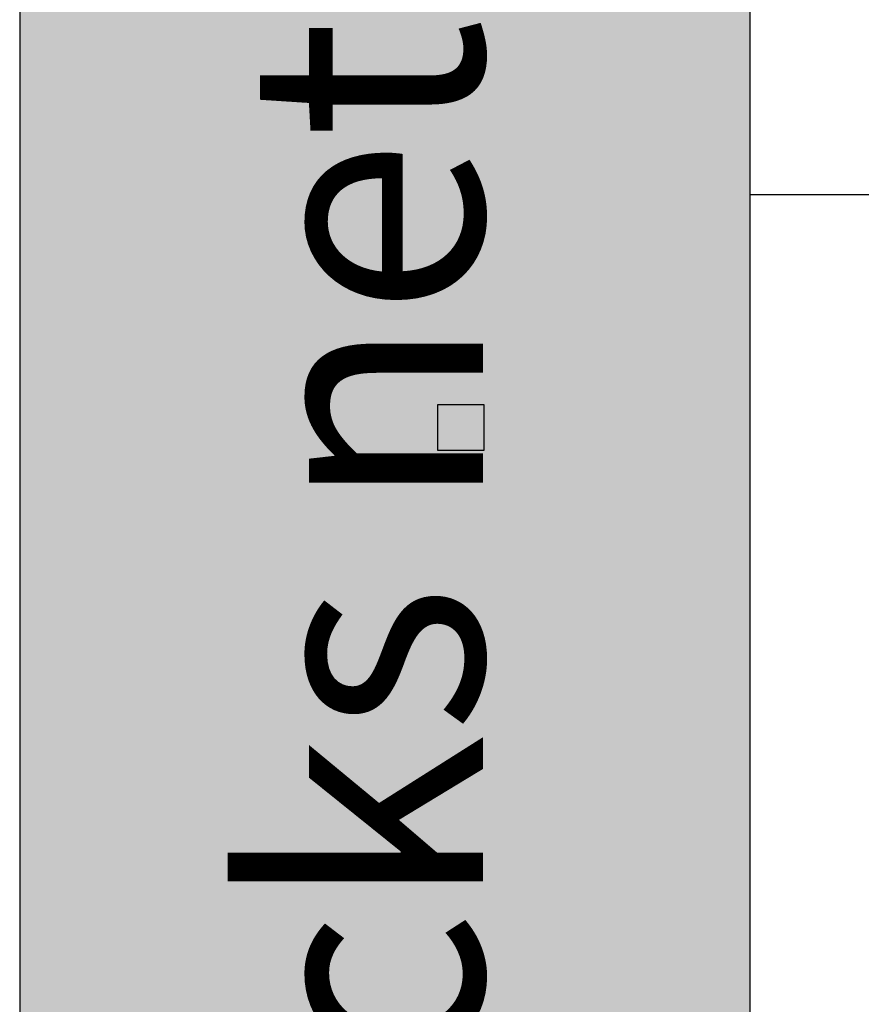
# Model space of a CAD drawing. Header units: millimetres. Extents: x -30782 to 40110, y 35885 to 73818.
# Tile 12 of 166: x -30782 to -26483, y 54660 to 59689. Entities that reach past the tile are written whole.
import ezdxf

# ---------------------------------------------------------------- set-up
doc = ezdxf.new("R2010")
doc.units = ezdxf.units.MM
doc.layers.add('www.cad-blocks.net', color=7, linetype='Continuous')
doc.styles.get("Standard").update_dxf_attribs({"font": 'arial.ttf'})

# ---------------------------------------------------------------- blocks, each defined once
blk = doc.blocks.new('format')
at = {"true_color": 0x444444}
blk.add_hatch(color=250, dxfattribs=at).paths.add_polyline_path([(-30781.7, 35884.5), (-27052.7, 35884.5), (-27052.7, 73818), (-30781.7, 73818)])
at = {"true_color": 0x546d8e}
blk.add_hatch(color=155, dxfattribs=at).paths.add_polyline_path([(-28646.8, 57723), (-28646.8, 57488.4), (-28411.9, 57488.4), (-28411.9, 57723)])
at = {"color": 250, "true_color": 0x444444}
for p, q in [((-30781.7, 73818), (-30781.7, 35884.5)), ((-27052.7, 73818), (-27052.7, 35884.5))]:
    blk.add_line(p, q, dxfattribs=at)
blk.add_line((-27052.7, 73818), (-27052.7, 35884.5))
at = {"color": 155, "true_color": 0x546d8e}
blk.add_line((-27052.7, 58795.7), (40110.2, 58795.7), dxfattribs=at)
blk.add_lwpolyline([(-28646.8, 57488.4), (-28646.8, 57723), (-28411.9, 57723), (-28411.9, 57488.4)], close=True, dxfattribs=at)
at = {"insert": (-29615.7, 48751.9), "char_height": 1200, "attachment_point": 1, "rotation": 90}
blk.add_mtext_dynamic_manual_height_columns('{\\fArial|b1|i0|c0|p34;\\C255;\\c16777215;cad-bl  cks net}', width=19116.444, gutter_width=12.5, heights=[0], dxfattribs=at)

msp = doc.modelspace()

# ---------------------------------------------------------------- block references
at = {"layer": 'www.cad-blocks.net'}
msp.add_blockref('format', (0, 0), dxfattribs=at)

doc.saveas('drawing.dxf')
